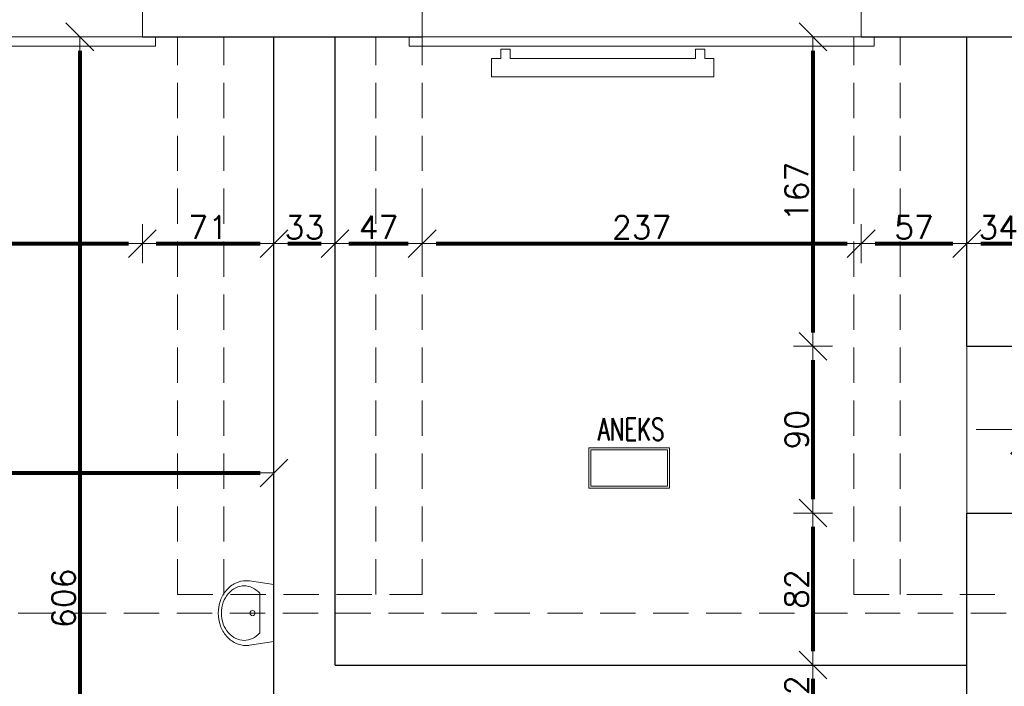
# Model space of a CAD drawing. Header units: metres. Extents: x 7408630 to 15602436, y 5561464 to 13303678.
# Tile 29 of 123: x 7412154 to 7412685, y 5563773 to 5564133. Entities that reach past the tile are written whole.
import ezdxf
from ezdxf.enums import TextEntityAlignment as Align

# ---------------------------------------------------------------- set-up
doc = ezdxf.new("R2010")
doc.units = ezdxf.units.M
doc.header["$MEASUREMENT"] = 0
doc.linetypes.add('HIDDEN', pattern=[9.525, 6.35, -3.175])
for name, color, linetype, lineweight in [('!! 0_ Istn-sciany', 3, 'Continuous', 30), ('!! 0_ Istn-widok', 1, 'Continuous', 15), ('!! 0_Istn-armatura', 6, 'Continuous', 9), ('!! 0_Istn-drzwi', 1, 'Continuous', 13), ('!! 0_Opis_pom', 9, 'Continuous', 13), ('!! 1_OPIS POM NOWE', 140, 'Continuous', 5), ('!! 2_drzwi opis', 151, 'Continuous', 9), ('!! wymiary osi', 250, 'Continuous', 5), ('Granica', 112, 'Continuous', 80), ('Istn-cienka', 4, 'Continuous', 9), ('Istn-okna', 6, 'Continuous', 13), ('Istn-sciany', 3, 'Continuous', 20), ('Istn-widok', 1, 'Continuous', 15)]:
    doc.layers.add(name, color=color, linetype=linetype, lineweight=lineweight)
doc.layers.add('!! 0_Istn-grzejniki', color=7, linetype='Continuous', lineweight=0, plot=False)
doc.layers.add('Powierzchnia', color=140, linetype='Continuous', lineweight=5, plot=False)
doc.styles.add('50', font='ROMANS.shx', dxfattribs={"width": 0.8, "oblique": 10, "height": 10})
doc.styles.add('ARIAL', font='tahoma.ttf')
doc.styles.add('TXT', font='simplex.shx')
doc.dimstyles.new('DIM50', dxfattribs={"dimscale": 5, "dimtxt": 2, "dimasz": 1, "dimexe": 0, "dimexo": 0, "dimgap": 0.5, "dimtad": 1, "dimdec": 4, "dimrnd": 0.5, "dimdsep": 46, "dimtxsty": 'TXT', "dimblk": 'TICK1', "dimblk1": 'TICK1', "dimblk2": 'TICK1', "dimsah": 1, "dimcen": 0, "dimse1": 1, "dimse2": 1, "dimclrd": 1, "dimclre": 7, "dimclrt": 9, "dimadec": 0, "dimazin": 0, "dimtfac": 1, "dimtdec": 4, "dimtmove": 2, "dimatfit": 3, "dimldrblk": 'TICK1', "dimfxl": 1, "dimtolj": 1, "dimarcsym": 0})

# ---------------------------------------------------------------- blocks, each defined once
blk = doc.blocks.new('okno 2')
at = {"layer": 'Istn-cienka', "linetype": 'HIDDEN', "ltscale": 2}
for points in [[(48366.98, -198652.56), (48593.98, -198652.56)], [(48598.98, -198709.56), (48361.98, -198709.56)]]:
    blk.add_lwpolyline(points, dxfattribs=at)
at = {"layer": 'Istn-okna'}
for points in [[(48598.98, -198670.56), (48361.98, -198670.56)], [(48590.98, -198674.56), (48369.98, -198674.56)], [(48598.98, -198678.56), (48361.98, -198678.56)]]:
    blk.add_lwpolyline(points, dxfattribs=at)
for points in [[(48369.98, -198670.56), (48363.98, -198670.56), (48363.98, -198678.56), (48369.98, -198678.56)], [(48596.98, -198670.56), (48590.98, -198670.56), (48590.98, -198678.56), (48596.98, -198678.56)]]:
    blk.add_lwpolyline(points, close=True, dxfattribs=at)
at = {"layer": 'Istn-sciany'}
for points in [[(48366.98, -198670.56), (48366.98, -198652.56)], [(48593.98, -198670.56), (48593.98, -198652.56)], [(48366.98, -198670.56), (48361.98, -198670.56)], [(48361.98, -198678.56), (48361.98, -198670.56)], [(48598.98, -198670.56), (48593.98, -198670.56)], [(48598.98, -198678.56), (48598.98, -198670.56)], [(48361.98, -198678.56), (48361.98, -198709.56)], [(48598.98, -198678.56), (48598.98, -198709.56)]]:
    blk.add_lwpolyline(points, dxfattribs=at)
at = {"layer": 'Istn-widok'}
for points in [[(48359.98, -198647.56), (48600.98, -198647.56)], [(48359.98, -198652.56), (48359.98, -198647.56)], [(48600.98, -198652.56), (48600.98, -198647.56)], [(48354.98, -198709.56), (48354.98, -198714.56)], [(48605.98, -198709.56), (48605.98, -198714.56)], [(48605.98, -198714.56), (48354.98, -198714.56)]]:
    blk.add_lwpolyline(points, dxfattribs=at)
blk = doc.blocks.new('A$C578D6593')
for p, q in [((-26.36, 0), (-29.16, 18.76)), ((17.64, 0), (20.43, 18.76)), ((-19.63, 11), (10.9, 11)), ((-26.36, 0), (17.64, 0))]:
    blk.add_line(p, q)
blk.add_circle((-4.36, 16.5), 2)
for centre, radius, start, end in [((-5.67, 17.67), 25.11, 109.6071, 130.69553), ((-5.67, 19.17), 21.11, 109.6071, 130.69553), ((-4.36, 14), 29, 90, 109.6071), ((-4.36, 15.5), 25, 90, 109.6071), ((-4.36, 14), 29, 70.3929, 90), ((-4.36, 15.5), 25, 70.3929, 90), ((-3.06, 19.17), 21.11, 49.30447, 70.3929), ((-3.06, 17.67), 25.11, 49.30447, 70.3929), ((-7.68, 20), 22.03, 130.69553, 154.2825), ((-7.68, 21.5), 18.03, 130.69553, 154.2825), ((-1.05, 21.5), 18.03, 25.7175, 49.30447), ((-1.05, 20), 22.03, 25.7175, 49.30447), ((-10.79, 21.5), 18.58, 154.2825, 180), ((-10.79, 23), 14.58, 154.2825, 180), ((-10.79, 23), 14.58, 180, 205.7175), ((2.06, 23), 14.58, 0, 25.7175), ((2.06, 23), 14.58, 334.2825, 0), ((2.06, 21.5), 18.58, 0, 25.7175), ((-10.79, 21.5), 18.58, 180, 188.47944), ((-7.68, 24.5), 18.03, 205.7175, 228.4823), ((-1.05, 24.5), 18.03, 311.5177, 334.2825), ((2.06, 21.5), 18.58, 351.52056, 0)]:
    blk.add_arc(centre, radius, start, end)
blk = doc.blocks.new('1_ok-opis')
blk.add_line((0, 111.61), (0, 50))
blk.add_circle((0, 128.61), 17)
at = {"style": '50', "oblique": 10, "width": 0.8}
for tag, rotation, p in [('NR', 90, (0, 128.61)), ('NR', 270, (0, 128.61)), ('SZEROKOŚĆ', 90, (-8, 78.29)), ('SZEROKOŚĆ', 270, (8, 78.29)), ('WYSOKOŚĆ', 270, (-8, 78.29)), ('WYSOKOŚĆ', 90, (8, 78.29))]:
    blk.add_attdef(tag, text='', height=10, rotation=rotation, dxfattribs=at).set_placement(p, align=Align.MIDDLE)
blk = doc.blocks.new('TICK1')
at = {"color": 2}
blk.add_line((-1, -1), (1, 1), dxfattribs=at)
at = {"color": 0}
for p, q in [((0, -1.4), (0, 1.4)), ((0, 0), (-1, 0))]:
    blk.add_line(p, q, dxfattribs=at)
blk = doc.blocks.new('*D740')
at = {"layer": '!! wymiary osi', "color": 1, "lineweight": -2, "transparency": 16777216}
blk.add_line((73365.92, -197265.28), (73346.92, -197265.28), dxfattribs=at)
at = {"layer": 'DEFPOINTS', "color": 0, "transparency": 16777216}
for p in [(73339.42, -197265.28), (73339.42, -197511.59), (73373.42, -197511.59)]:
    blk.add_point(p, dxfattribs=at)
at = {"layer": '!! wymiary osi', "color": 1, "lineweight": -2, "transparency": 16777216, "xscale": 7.5, "yscale": 7.5, "zscale": 7.5, "rotation": 180}
blk.add_blockref('TICK1', (73339.42, -197265.28), dxfattribs=at)
at = {"layer": '!! wymiary osi', "color": 1, "lineweight": -2, "transparency": 16777216, "xscale": 7.5, "yscale": 7.5, "zscale": 7.5}
blk.add_blockref('TICK1', (73373.42, -197265.28), dxfattribs=at)
at = {"layer": '!! wymiary osi', "color": 9, "transparency": 16777216, "insert": (73356.42, -197256.53), "char_height": 12.5, "attachment_point": 5, "style": 'TXT'}
blk.add_mtext('\\A1;34', dxfattribs=at)
blk = doc.blocks.new('*D741')
at = {"layer": '!! wymiary osi', "color": 1, "lineweight": -2, "transparency": 16777216}
blk.add_line((73331.92, -197265.28), (73005.92, -197265.28), dxfattribs=at)
at = {"layer": 'DEFPOINTS', "color": 0, "transparency": 16777216}
for p in [(72998.42, -197265.28), (72998.42, -197511.59), (73339.42, -197511.59)]:
    blk.add_point(p, dxfattribs=at)
at = {"layer": '!! wymiary osi', "color": 1, "lineweight": -2, "transparency": 16777216, "xscale": 7.5, "yscale": 7.5, "zscale": 7.5, "rotation": 180}
blk.add_blockref('TICK1', (72998.42, -197265.28), dxfattribs=at)
at = {"layer": '!! wymiary osi', "color": 1, "lineweight": -2, "transparency": 16777216, "xscale": 7.5, "yscale": 7.5, "zscale": 7.5}
blk.add_blockref('TICK1', (73339.42, -197265.28), dxfattribs=at)
at = {"layer": '!! wymiary osi', "color": 9, "transparency": 16777216, "insert": (73168.92, -197256.53), "char_height": 12.5, "attachment_point": 5, "style": 'TXT'}
blk.add_mtext('\\A1;341', dxfattribs=at)
blk = doc.blocks.new('*D742')
at = {"layer": '!! wymiary osi', "color": 1, "lineweight": -2, "transparency": 16777216}
blk.add_line((72990.92, -197265.28), (72972.92, -197265.28), dxfattribs=at)
at = {"layer": 'DEFPOINTS', "color": 0, "transparency": 16777216}
for p in [(72965.42, -197265.28), (72965.42, -197511.59), (72998.42, -197511.59)]:
    blk.add_point(p, dxfattribs=at)
at = {"layer": '!! wymiary osi', "color": 1, "lineweight": -2, "transparency": 16777216, "xscale": 7.5, "yscale": 7.5, "zscale": 7.5, "rotation": 180}
blk.add_blockref('TICK1', (72965.42, -197265.28), dxfattribs=at)
at = {"layer": '!! wymiary osi', "color": 1, "lineweight": -2, "transparency": 16777216, "xscale": 7.5, "yscale": 7.5, "zscale": 7.5}
blk.add_blockref('TICK1', (72998.42, -197265.28), dxfattribs=at)
at = {"layer": '!! wymiary osi', "color": 9, "transparency": 16777216, "insert": (72981.92, -197256.53), "char_height": 12.5, "attachment_point": 5, "style": 'TXT'}
blk.add_mtext('\\A1;33', dxfattribs=at)
blk = doc.blocks.new('*D743')
at = {"layer": '!! wymiary osi', "color": 1, "lineweight": -2, "transparency": 16777216}
blk.add_line((72957.92, -197265.28), (72901.92, -197265.28), dxfattribs=at)
at = {"layer": 'DEFPOINTS', "color": 0, "transparency": 16777216}
for p in [(72894.42, -197265.28), (72894.42, -197511.59), (72965.42, -197511.59)]:
    blk.add_point(p, dxfattribs=at)
at = {"layer": '!! wymiary osi', "color": 1, "lineweight": -2, "transparency": 16777216, "xscale": 7.5, "yscale": 7.5, "zscale": 7.5, "rotation": 180}
blk.add_blockref('TICK1', (72894.42, -197265.28), dxfattribs=at)
at = {"layer": '!! wymiary osi', "color": 1, "lineweight": -2, "transparency": 16777216, "xscale": 7.5, "yscale": 7.5, "zscale": 7.5}
blk.add_blockref('TICK1', (72965.42, -197265.28), dxfattribs=at)
at = {"layer": '!! wymiary osi', "color": 9, "transparency": 16777216, "insert": (72929.92, -197256.53), "char_height": 12.5, "attachment_point": 5, "style": 'TXT'}
blk.add_mtext('\\A1;71', dxfattribs=at)
blk = doc.blocks.new('*D744')
at = {"layer": '!! wymiary osi', "color": 1, "lineweight": -2, "transparency": 16777216}
blk.add_line((72886.92, -197265.28), (72664.92, -197265.28), dxfattribs=at)
at = {"layer": 'DEFPOINTS', "color": 0, "transparency": 16777216}
for p in [(72657.42, -197265.28), (72657.42, -197511.59), (72894.42, -197511.59)]:
    blk.add_point(p, dxfattribs=at)
at = {"layer": '!! wymiary osi', "color": 1, "lineweight": -2, "transparency": 16777216, "xscale": 7.5, "yscale": 7.5, "zscale": 7.5, "rotation": 180}
blk.add_blockref('TICK1', (72657.42, -197265.28), dxfattribs=at)
at = {"layer": '!! wymiary osi', "color": 1, "lineweight": -2, "transparency": 16777216, "xscale": 7.5, "yscale": 7.5, "zscale": 7.5}
blk.add_blockref('TICK1', (72894.42, -197265.28), dxfattribs=at)
at = {"layer": '!! wymiary osi', "color": 9, "transparency": 16777216, "insert": (72775.92, -197256.53), "char_height": 12.5, "attachment_point": 5, "style": 'TXT'}
blk.add_mtext('\\A1;237', dxfattribs=at)
blk = doc.blocks.new('*D757')
at = {"layer": '!! wymiary osi', "color": 1, "lineweight": -2, "transparency": 16777216}
blk.add_line((72664.92, -197623.19), (72886.92, -197623.19), dxfattribs=at)
at = {"layer": 'DEFPOINTS', "color": 0, "transparency": 16777216}
for p in [(72657.42, -197511.59), (72894.42, -197511.59), (72894.42, -197623.19)]:
    blk.add_point(p, dxfattribs=at)
at = {"layer": '!! wymiary osi', "color": 1, "lineweight": -2, "transparency": 16777216, "xscale": 7.5, "yscale": 7.5, "zscale": 7.5, "rotation": 180}
blk.add_blockref('TICK1', (72657.42, -197623.19), dxfattribs=at)
at = {"layer": '!! wymiary osi', "color": 1, "lineweight": -2, "transparency": 16777216, "xscale": 7.5, "yscale": 7.5, "zscale": 7.5}
blk.add_blockref('TICK1', (72894.42, -197623.19), dxfattribs=at)
at = {"layer": '!! wymiary osi', "color": 9, "transparency": 16777216, "insert": (72775.92, -197614.44), "char_height": 12.5, "attachment_point": 5, "style": 'TXT'}
blk.add_mtext('\\A1;237', dxfattribs=at)
blk = doc.blocks.new('*D758')
at = {"layer": '!! wymiary osi', "color": 1, "lineweight": -2, "transparency": 16777216}
blk.add_line((72901.92, -197623.19), (72957.92, -197623.19), dxfattribs=at)
at = {"layer": 'DEFPOINTS', "color": 0, "transparency": 16777216}
for p in [(72894.42, -197511.59), (72965.42, -197511.59), (72965.42, -197623.19)]:
    blk.add_point(p, dxfattribs=at)
at = {"layer": '!! wymiary osi', "color": 1, "lineweight": -2, "transparency": 16777216, "xscale": 7.5, "yscale": 7.5, "zscale": 7.5, "rotation": 180}
blk.add_blockref('TICK1', (72894.42, -197623.19), dxfattribs=at)
at = {"layer": '!! wymiary osi', "color": 1, "lineweight": -2, "transparency": 16777216, "xscale": 7.5, "yscale": 7.5, "zscale": 7.5}
blk.add_blockref('TICK1', (72965.42, -197623.19), dxfattribs=at)
at = {"layer": '!! wymiary osi', "color": 9, "transparency": 16777216, "insert": (72929.92, -197614.44), "char_height": 12.5, "attachment_point": 5, "style": 'TXT'}
blk.add_mtext('\\A1;71', dxfattribs=at)
blk = doc.blocks.new('*D759')
at = {"layer": '!! wymiary osi', "color": 1, "lineweight": -2, "transparency": 16777216}
blk.add_line((72972.92, -197623.19), (72990.92, -197623.19), dxfattribs=at)
at = {"layer": 'DEFPOINTS', "color": 0, "transparency": 16777216}
for p in [(72965.42, -197511.59), (72998.42, -197511.59), (72998.42, -197623.19)]:
    blk.add_point(p, dxfattribs=at)
at = {"layer": '!! wymiary osi', "color": 1, "lineweight": -2, "transparency": 16777216, "xscale": 7.5, "yscale": 7.5, "zscale": 7.5, "rotation": 180}
blk.add_blockref('TICK1', (72965.42, -197623.19), dxfattribs=at)
at = {"layer": '!! wymiary osi', "color": 1, "lineweight": -2, "transparency": 16777216, "xscale": 7.5, "yscale": 7.5, "zscale": 7.5}
blk.add_blockref('TICK1', (72998.42, -197623.19), dxfattribs=at)
at = {"layer": '!! wymiary osi', "color": 9, "transparency": 16777216, "insert": (72981.92, -197614.44), "char_height": 12.5, "attachment_point": 5, "style": 'TXT'}
blk.add_mtext('\\A1;33', dxfattribs=at)
blk = doc.blocks.new('*D760')
at = {"layer": '!! wymiary osi', "color": 1, "lineweight": -2, "transparency": 16777216}
blk.add_line((73005.92, -197623.19), (73037.92, -197623.19), dxfattribs=at)
at = {"layer": 'DEFPOINTS', "color": 0, "transparency": 16777216}
for p in [(72998.42, -197511.59), (73045.42, -197511.59), (73045.42, -197623.19)]:
    blk.add_point(p, dxfattribs=at)
at = {"layer": '!! wymiary osi', "color": 1, "lineweight": -2, "transparency": 16777216, "xscale": 7.5, "yscale": 7.5, "zscale": 7.5, "rotation": 180}
blk.add_blockref('TICK1', (72998.42, -197623.19), dxfattribs=at)
at = {"layer": '!! wymiary osi', "color": 1, "lineweight": -2, "transparency": 16777216, "xscale": 7.5, "yscale": 7.5, "zscale": 7.5}
blk.add_blockref('TICK1', (73045.42, -197623.19), dxfattribs=at)
at = {"layer": '!! wymiary osi', "color": 9, "transparency": 16777216, "insert": (73021.92, -197614.44), "char_height": 12.5, "attachment_point": 5, "style": 'TXT'}
blk.add_mtext('\\A1;47', dxfattribs=at)
blk = doc.blocks.new('*D761')
at = {"layer": '!! wymiary osi', "color": 1, "lineweight": -2, "transparency": 16777216}
blk.add_line((73052.92, -197623.19), (73274.92, -197623.19), dxfattribs=at)
at = {"layer": 'DEFPOINTS', "color": 0, "transparency": 16777216}
for p in [(73045.42, -197511.59), (73282.42, -197511.59), (73282.42, -197623.19)]:
    blk.add_point(p, dxfattribs=at)
at = {"layer": '!! wymiary osi', "color": 1, "lineweight": -2, "transparency": 16777216, "xscale": 7.5, "yscale": 7.5, "zscale": 7.5, "rotation": 180}
blk.add_blockref('TICK1', (73045.42, -197623.19), dxfattribs=at)
at = {"layer": '!! wymiary osi', "color": 1, "lineweight": -2, "transparency": 16777216, "xscale": 7.5, "yscale": 7.5, "zscale": 7.5}
blk.add_blockref('TICK1', (73282.42, -197623.19), dxfattribs=at)
at = {"layer": '!! wymiary osi', "color": 9, "transparency": 16777216, "insert": (73163.92, -197614.44), "char_height": 12.5, "attachment_point": 5, "style": 'TXT'}
blk.add_mtext('\\A1;237', dxfattribs=at)
blk = doc.blocks.new('*D762')
at = {"layer": '!! wymiary osi', "color": 1, "lineweight": -2, "transparency": 16777216}
blk.add_line((73289.92, -197623.19), (73331.92, -197623.19), dxfattribs=at)
at = {"layer": 'DEFPOINTS', "color": 0, "transparency": 16777216}
for p in [(73282.42, -197511.59), (73339.42, -197511.59), (73339.42, -197623.19)]:
    blk.add_point(p, dxfattribs=at)
at = {"layer": '!! wymiary osi', "color": 1, "lineweight": -2, "transparency": 16777216, "xscale": 7.5, "yscale": 7.5, "zscale": 7.5, "rotation": 180}
blk.add_blockref('TICK1', (73282.42, -197623.19), dxfattribs=at)
at = {"layer": '!! wymiary osi', "color": 1, "lineweight": -2, "transparency": 16777216, "xscale": 7.5, "yscale": 7.5, "zscale": 7.5}
blk.add_blockref('TICK1', (73339.42, -197623.19), dxfattribs=at)
at = {"layer": '!! wymiary osi', "color": 9, "transparency": 16777216, "insert": (73310.92, -197614.44), "char_height": 12.5, "attachment_point": 5, "style": 'TXT'}
blk.add_mtext('\\A1;57', dxfattribs=at)
blk = doc.blocks.new('*D763')
at = {"layer": '!! wymiary osi', "color": 1, "lineweight": -2, "transparency": 16777216}
blk.add_line((73346.92, -197623.19), (73365.92, -197623.19), dxfattribs=at)
at = {"layer": 'DEFPOINTS', "color": 0, "transparency": 16777216}
for p in [(73339.42, -197511.59), (73373.42, -197511.59), (73373.42, -197623.19)]:
    blk.add_point(p, dxfattribs=at)
at = {"layer": '!! wymiary osi', "color": 1, "lineweight": -2, "transparency": 16777216, "xscale": 7.5, "yscale": 7.5, "zscale": 7.5, "rotation": 180}
blk.add_blockref('TICK1', (73339.42, -197623.19), dxfattribs=at)
at = {"layer": '!! wymiary osi', "color": 1, "lineweight": -2, "transparency": 16777216, "xscale": 7.5, "yscale": 7.5, "zscale": 7.5}
blk.add_blockref('TICK1', (73373.42, -197623.19), dxfattribs=at)
at = {"layer": '!! wymiary osi', "color": 9, "transparency": 16777216, "insert": (73356.42, -197614.44), "char_height": 12.5, "attachment_point": 5, "style": 'TXT'}
blk.add_mtext('\\A1;34', dxfattribs=at)
blk = doc.blocks.new('*D776')
at = {"layer": '!! wymiary osi', "color": 1, "lineweight": -2, "transparency": 16777216}
blk.add_line((72649.92, -197746.97), (72957.92, -197746.97), dxfattribs=at)
at = {"layer": 'DEFPOINTS', "color": 0, "transparency": 16777216}
for p in [(72965.42, -197746.97), (72642.42, -197829.59), (72965.42, -197881.59)]:
    blk.add_point(p, dxfattribs=at)
at = {"layer": '!! wymiary osi', "color": 1, "lineweight": -2, "transparency": 16777216, "xscale": 7.5, "yscale": 7.5, "zscale": 7.5, "rotation": 180}
blk.add_blockref('TICK1', (72642.42, -197746.97), dxfattribs=at)
at = {"layer": '!! wymiary osi', "color": 1, "lineweight": -2, "transparency": 16777216, "xscale": 7.5, "yscale": 7.5, "zscale": 7.5}
blk.add_blockref('TICK1', (72965.42, -197746.97), dxfattribs=at)
at = {"layer": '!! wymiary osi', "color": 9, "transparency": 16777216, "insert": (72803.92, -197738.22), "char_height": 12.5, "attachment_point": 5, "style": 'TXT'}
blk.add_mtext('\\A1;323', dxfattribs=at)
blk = doc.blocks.new('*D836')
at = {"layer": '!! wymiary osi', "color": 1, "lineweight": -2, "transparency": 16777216}
blk.add_line((73256.37, -197519.09), (73256.37, -197671.09), dxfattribs=at)
at = {"layer": 'DEFPOINTS', "color": 0, "transparency": 16777216}
for p in [(73339.42, -197511.59), (73256.37, -197678.59), (73339.42, -197678.59)]:
    blk.add_point(p, dxfattribs=at)
at = {"layer": '!! wymiary osi', "color": 1, "lineweight": -2, "transparency": 16777216, "xscale": 7.5, "yscale": 7.5, "zscale": 7.5}
for p, rotation in [((73256.37, -197511.59), 90), ((73256.37, -197678.59), 270)]:
    blk.add_blockref('TICK1', p, dxfattribs=dict(at, rotation=rotation))
at = {"layer": '!! wymiary osi', "color": 9, "transparency": 16777216, "insert": (73247.62, -197595.09), "char_height": 12.5, "attachment_point": 5, "rotation": 90, "style": 'TXT'}
blk.add_mtext('\\A1;167', dxfattribs=at)
blk = doc.blocks.new('*D837')
at = {"layer": '!! wymiary osi', "color": 1, "lineweight": -2, "transparency": 16777216}
blk.add_line((73256.37, -197686.09), (73256.37, -197761.09), dxfattribs=at)
at = {"layer": 'DEFPOINTS', "color": 0, "transparency": 16777216}
for p in [(73339.42, -197678.59), (73256.37, -197768.59), (73339.42, -197768.59)]:
    blk.add_point(p, dxfattribs=at)
at = {"layer": '!! wymiary osi', "color": 1, "lineweight": -2, "transparency": 16777216, "xscale": 7.5, "yscale": 7.5, "zscale": 7.5}
for p, rotation in [((73256.37, -197678.59), 90), ((73256.37, -197768.59), 270)]:
    blk.add_blockref('TICK1', p, dxfattribs=dict(at, rotation=rotation))
at = {"layer": '!! wymiary osi', "color": 9, "transparency": 16777216, "insert": (73247.62, -197723.59), "char_height": 12.5, "attachment_point": 5, "rotation": 90, "style": 'TXT'}
blk.add_mtext('\\A1;90', dxfattribs=at)
blk = doc.blocks.new('*D838')
at = {"layer": '!! wymiary osi', "color": 1, "lineweight": -2, "transparency": 16777216}
blk.add_line((73256.37, -197776.09), (73256.37, -197843.09), dxfattribs=at)
at = {"layer": 'DEFPOINTS', "color": 0, "transparency": 16777216}
for p in [(73339.42, -197768.59), (73256.37, -197850.59), (73339.42, -197850.59)]:
    blk.add_point(p, dxfattribs=at)
at = {"layer": '!! wymiary osi', "color": 1, "lineweight": -2, "transparency": 16777216, "xscale": 7.5, "yscale": 7.5, "zscale": 7.5}
for p, rotation in [((73256.37, -197768.59), 90), ((73256.37, -197850.59), 270)]:
    blk.add_blockref('TICK1', p, dxfattribs=dict(at, rotation=rotation))
at = {"layer": '!! wymiary osi', "color": 9, "transparency": 16777216, "insert": (73247.62, -197809.59), "char_height": 12.5, "attachment_point": 5, "rotation": 90, "style": 'TXT'}
blk.add_mtext('\\A1;82', dxfattribs=at)
blk = doc.blocks.new('*D839')
at = {"layer": '!! wymiary osi', "color": 1, "lineweight": -2, "transparency": 16777216}
blk.add_line((73256.37, -197858.09), (73256.37, -197905.09), dxfattribs=at)
at = {"layer": 'DEFPOINTS', "color": 0, "transparency": 16777216}
for p in [(73339.42, -197850.59), (73256.37, -197912.59), (73338.42, -197912.59)]:
    blk.add_point(p, dxfattribs=at)
at = {"layer": '!! wymiary osi', "color": 1, "lineweight": -2, "transparency": 16777216, "xscale": 7.5, "yscale": 7.5, "zscale": 7.5}
for p, rotation in [((73256.37, -197850.59), 90), ((73256.37, -197912.59), 270)]:
    blk.add_blockref('TICK1', p, dxfattribs=dict(at, rotation=rotation))
at = {"layer": '!! wymiary osi', "color": 9, "transparency": 16777216, "insert": (73247.62, -197866.88), "char_height": 12.5, "attachment_point": 5, "rotation": 90, "style": 'TXT'}
blk.add_mtext('\\A1;62', dxfattribs=at)
blk = doc.blocks.new('*D841')
at = {"layer": '!! wymiary osi', "color": 1, "lineweight": -2, "transparency": 16777216}
blk.add_line((72860.66, -197519.09), (72860.66, -198110.09), dxfattribs=at)
at = {"layer": 'DEFPOINTS', "color": 0, "transparency": 16777216}
for p in [(72965.42, -197511.59), (72860.66, -198117.59), (72965.42, -198117.59)]:
    blk.add_point(p, dxfattribs=at)
at = {"layer": '!! wymiary osi', "color": 1, "lineweight": -2, "transparency": 16777216, "xscale": 7.5, "yscale": 7.5, "zscale": 7.5}
for p, rotation in [((72860.66, -197511.59), 90), ((72860.66, -198117.59), 270)]:
    blk.add_blockref('TICK1', p, dxfattribs=dict(at, rotation=rotation))
at = {"layer": '!! wymiary osi', "color": 9, "transparency": 16777216, "insert": (72851.91, -197814.59), "char_height": 12.5, "attachment_point": 5, "rotation": 90, "style": 'TXT'}
blk.add_mtext('\\A1;606', dxfattribs=at)
blk = doc.blocks.new('A$C9c944097')
at = {"layer": '!! 0_ Istn-sciany'}
for points in [[(1517.5, -3133.47213), (1668.5, -3133.47213)], [(1588.5, -3739.47213), (1588.5, -3133.47213)], [(1621.5, -3472.47213), (1621.5, -3133.47213)], [(1905.5, -3133.47213), (2056.5, -3133.47213)], [(1962.5, -3300.47213), (1962.5, -3133.47213)], [(1962.5, -3300.47213), (1996.5, -3300.47213)], [(1962.5, -3390.47213), (1996.5, -3390.47213)], [(1962.5, -3676.47213), (1962.5, -3390.47213)], [(1621.5, -3472.47213), (1962.5, -3472.47213)]]:
    blk.add_lwpolyline(points, dxfattribs=at)
at = {"layer": '!! 0_ Istn-widok', "linetype": 'HIDDEN', "ltscale": 3}
for points in [[(1536.5, -3434.47213), (1536.5, -3133.47213)], [(1561.5, -3434.47213), (1561.5, -3133.47213)], [(1643.5, -3434.47213), (1643.5, -3133.47213)], [(1668.5, -3434.47213), (1668.5, -3133.47213)], [(1901.5, -3434.47213), (1901.5, -3133.47213)], [(1926.5, -3434.47213), (1926.5, -3133.47213)], [(1536.5, -3434.47213), (1668.5, -3434.47213)], [(1901.5, -3434.47213), (2033.5, -3434.47213)], [(364.5, -3444.47213), (3016.5, -3444.47213)]]:
    blk.add_lwpolyline(points, dxfattribs=at)
at = {"layer": '!! 0_Istn-drzwi'}
blk.add_lwpolyline([(2017.5, -3345.34691), (1967.5, -3345.34691)], dxfattribs=at)
at = {"layer": '!! 0_Istn-grzejniki'}
blk.add_lwpolyline([(1821.00668, -3140.13711), (1821.00668, -3145.13711), (1826.00668, -3145.13711), (1826.00668, -3155.13711), (1706.00668, -3155.13711), (1706.00668, -3145.13711), (1711.00668, -3145.13711), (1711.00668, -3140.13711), (1716.00668, -3140.13711), (1716.00668, -3145.13711), (1816.00668, -3145.13711), (1816.00668, -3140.13711)], close=True, dxfattribs=at)
at = {"layer": '!! 0_Opis_pom', "ltscale": 0.7}
for points in [[(1758.51581, -3377.06103), (1802.03581, -3377.06103), (1802.03581, -3355.30103), (1758.51581, -3355.30103)], [(1759.60381, -3375.97303), (1800.94781, -3375.97303), (1800.94781, -3356.38903), (1759.60381, -3356.38903)]]:
    blk.add_lwpolyline(points, close=True, dxfattribs=at)
at = {"layer": 'Powierzchnia'}
for points in [[(1588.5, -3873.47213), (364.5, -3873.47213), (364.5, -3133.47213), (1588.5, -3133.47213)], [(1621.5, -3472.47213), (1962.5, -3472.47213), (1962.5, -3133.47213), (1621.5, -3133.47213)]]:
    blk.add_lwpolyline(points, close=True, dxfattribs=at)
at = {"layer": '!! 0_Istn-armatura', "xscale": 0.7, "yscale": 0.7, "zscale": 0.7, "rotation": 90.00000000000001}
blk.add_blockref('A$C578D6593', (1588.5, -3441.41759), dxfattribs=at)
at = {"layer": '!! 2_drzwi opis'}
ref = blk.add_blockref('1_ok-opis', (1917.5, -3345.34691), dxfattribs=dict(at, rotation=270.000003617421))
ref.add_attrib('WYSOKOŚĆ', '205', dxfattribs={"layer": '0', "height": 10, "rotation": 180.0000036, "style": '50', "oblique": 10, "text_generation_flag": 6, "width": 0.8}).set_placement((1995.79085, -3353.34691), align=Align.MIDDLE)
ref.add_attrib('SZEROKOŚĆ', '80', dxfattribs={"layer": '0', "height": 10, "rotation": 180.0000036, "style": '50', "oblique": 10, "text_generation_flag": 6, "width": 0.8}).set_placement((1995.79085, -3337.34691), align=Align.MIDDLE)
ref.add_attrib('NR', 'Dw1,1', dxfattribs={"layer": '0', "height": 10, "rotation": 180.0000036, "style": '50', "oblique": 10, "text_generation_flag": 6, "width": 0.8}).set_placement((2046.11124, -3345.3469), align=Align.MIDDLE)
for p in [(-47081.48171, 195576.08898), (-46693.48171, 195576.08898)]:
    blk.add_blockref('okno 2', p)
at = {"layer": '!! 0_Opis_pom', "ltscale": 0.7, "style": 'TXT', "width": 0.7}
blk.add_text('ANEKS', height=12, dxfattribs=at).set_placement((1781.39094, -3351.25472), align=Align.CENTER)
at = {"layer": '!! 0_Opis_pom', "ltscale": 0.7, "style": 'ARIAL'}
for tag, p in [('B2,14', (2497.12282, -23.97252)), ('B2,12', (1965.56932, -35.77631)), ('B2,11', (1692.08817, -60.77765)), ('B2,16', (3818.15438, -63.71828)), ('B2,19.1', (5324.74708, -87.92078)), ('B2,17', (4129.82322, -93.25972)), ('B2,10', (1351.71035, -111.25665)), ('B2,15', (3189.46558, -109.69496)), ('B2,13', (2272.99389, -121.89624)), ('A2,5', (1075.52681, -127.78965)), ('B2,18', (4545.51277, -234.12017)), ('B2,19', (5775.76711, -239.42159)), ('A2,4', (318.83322, -329.3265)), ('A2.1', (994.53557, -353.44633)), ('B2.7', (3171.3557, -458.01164)), ('B2.2', (3599.26223, -690.3637)), ('A2.2', (994.53557, -692.67095)), ('B2,21', (4593.23787, -912.69388)), ('A2.3', (455.44717, -940.66614)), ('B2,9', (1798.58924, -939.09545)), ('B2,4', (3116.67143, -940.65712)), ('B2,3', (3297.35823, -941.16418)), ('B2,8', (2517.28573, -960.07338)), ('B2,20', (5834.09772, -965.70749)), ('B2.1', (3927.81794, -970.24709)), ('B2,5', (3309.56672, -1129.12418)), ('B2,6', (3122.36837, -1171.43557)), ('C2,2', (3435.86614, -1487.77973)), ('C2,1', (3957.73656, -2408.10352)), ('C2,3', (3457.72791, -2555.15039)), ('D1,1', (2554.19917, -3205.91504)), ('C2,4', (3866.78124, -3285.77383)), ('D1,4', (1780.27581, -3366.18103)), ('D1,6', (1380.86316, -3373.10994)), ('D1,3', (2098.36626, -3546.18257)), ('C2,5', (3178.15957, -3610.67242)), ('D1,5', (1914.6928, -3621.18339)), ('D1,2', (2201.15492, -3794.18451)), ('D1,7', (477.95048, -4408.76849)), ('D1,8', (338.43039, -4834.32895))]:
    blk.add_attdef(tag, text='', height=11.968, dxfattribs=at).set_placement(p, align=Align.MIDDLE_CENTER)
at = {"layer": '!! 1_OPIS POM NOWE', "style": 'ARIAL'}
for tag, p in [('C2.5B', (3593.7377, -3168.5911)), ('C2,5C', (3526.78796, -3281.02046)), ('C2.4', (3997.15534, -3347.99835)), ('E2,2', (2945.33506, -3413.31629)), ('C2,5A', (3566.4961, -3615.37865)), ('E2.9', (3984.52714, -3783.77287)), ('E2.7', (4645.53364, -3784.14655)), ('D1,2', (2903.25587, -3794.18451)), ('E2.2', (3405.83089, -4049.74196)), ('E2.8', (4380.36687, -4058.97571)), ('E2.6', (5154.87983, -4066.29138)), ('E2.1', (4427.07303, -4318.94156)), ('E2,3', (3401.59976, -4465.83792)), ('E2.4', (3758.95342, -4705.0924)), ('E2.5', (5238.11734, -4786.79525))]:
    blk.add_attdef(tag, text='', height=11.968, dxfattribs=at).set_placement(p, align=Align.MIDDLE_CENTER)
at = {"layer": '!! wymiary osi'}
for base, p1, p2, picture, middle in [((1280.5, -2887.16659), (1517.5, -3133.47213), (1280.5, -3133.47213), '*D744', (1399, -2878.41659)), ((1517.5, -2887.16659), (1588.5, -3133.47213), (1517.5, -3133.47213), '*D743', (1553, -2878.41659)), ((1588.5, -2887.16659), (1621.5, -3133.47213), (1588.5, -3133.47213), '*D742', (1605, -2878.41659)), ((1621.5, -2887.16659), (1962.5, -3133.47213), (1621.5, -3133.47213), '*D741', (1792, -2878.41659)), ((1962.5, -2887.16659), (1996.5, -3133.47213), (1962.5, -3133.47213), '*D740', (1979.5, -2878.41659)), ((1517.5, -3245.07463), (1280.5, -3133.47213), (1517.5, -3133.47213), '*D757', (1399, -3236.32463)), ((1588.5, -3245.07463), (1517.5, -3133.47213), (1588.5, -3133.47213), '*D758', (1553, -3236.32463)), ((1621.5, -3245.07463), (1588.5, -3133.47213), (1621.5, -3133.47213), '*D759', (1605, -3236.32463)), ((1668.5, -3245.07463), (1621.5, -3133.47213), (1668.5, -3133.47213), '*D760', (1645, -3236.32463)), ((1905.5, -3245.07463), (1668.5, -3133.47213), (1905.5, -3133.47213), '*D761', (1787, -3236.32463)), ((1962.5, -3245.07463), (1905.5, -3133.47213), (1962.5, -3133.47213), '*D762', (1934, -3236.32463)), ((1996.5, -3245.07463), (1962.5, -3133.47213), (1996.5, -3133.47213), '*D763', (1979.5, -3236.32463)), ((1588.5, -3368.85847), (1265.5, -3451.47213), (1588.5, -3503.47213), '*D776', (1427, -3360.10847))]:
    dim = blk.add_linear_dim(base=base, p1=p1, p2=p2, dimstyle='DIM50', dxfattribs=at)
    dim.commit()
    dim.dimension.update_dxf_attribs({"geometry": picture, "text_midpoint": middle, "insert": (-71376.92327, 194378.11618)})
for base, p1, p2, picture, middle in [((1483.73525, -3739.47205), (1588.5, -3133.47213), (1588.5, -3739.47205), '*D841', (1474.98525, -3436.47209)), ((1879.44436, -3300.47213), (1962.5, -3133.47213), (1962.5, -3300.47213), '*D836', (1870.69436, -3216.97213)), ((1879.44436, -3390.47213), (1962.5, -3300.47213), (1962.5, -3390.47213), '*D837', (1870.69436, -3345.47213)), ((1879.44436, -3472.47213), (1962.5, -3390.47213), (1962.5, -3472.47213), '*D838', (1870.69436, -3431.47213))]:
    dim = blk.add_linear_dim(base=base, p1=p1, p2=p2, angle=90, dimstyle='DIM50', dxfattribs=at)
    dim.commit()
    dim.dimension.update_dxf_attribs({"geometry": picture, "text_midpoint": middle, "insert": (-71376.92327, 194378.11618)})
dim = blk.add_linear_dim(base=(1879.44436, -3534.47213), p1=(1962.5, -3472.47213), p2=(1961.5, -3534.47213), angle=90, dimstyle='DIM50', dxfattribs=at)
dim.commit()
dim.dimension.update_dxf_attribs({"geometry": '*D839', "text_midpoint": (1870.69436, -3488.7597), "dimtype": 128, "insert": (-71376.92327, 194378.11618)})

msp = doc.modelspace()

# ---------------------------------------------------------------- block references
at = {"layer": 'Granica'}
msp.add_blockref('A$C9c944097', (7410702.59401, 5567256.9858), dxfattribs=at)

doc.saveas('drawing.dxf')
